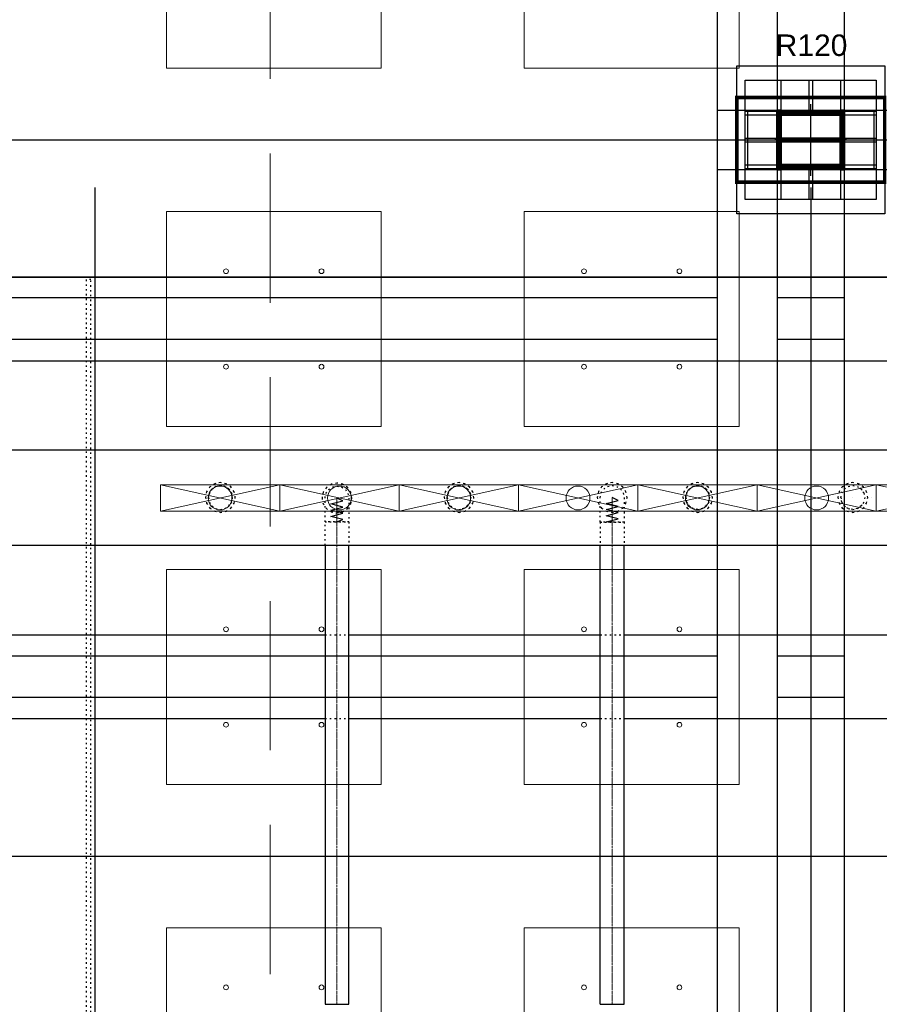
# Model space of a CAD drawing. Header units: centimetres. Extents: x -228435 to 46820, y -89367 to 152985.
# Tile 32 of 256: x -53169 to -45965, y 9758 to 18007. Entities that reach past the tile are written whole.
import ezdxf

# ---------------------------------------------------------------- set-up
doc = ezdxf.new("R2010")
doc.units = ezdxf.units.CM
doc.header["$LTSCALE"] = 50
for name, pattern in [('01-103-Went PP_poziom-0_5$0$DASHDOT', [25.4, 12.7, -6.35, 0, -6.35]), ('Balustrady$0$DASHED', [0.75, 0.5, -0.25]), ('CADVENT_CENTERLINE', [9.9, 7.4, -1, 0.5, -1]), ('CADVENT_HIDDEN', [0.8, 0.25, -0.55]), ('Kondygnacja  -0_5$0$HIDDEN', [9.525, 6.35, -3.175]), ('Kondygnacja  -0_5$0$HIDDEN2', [4.7625, 3.175, -1.5875]), ('Osie rzutów$0$DASHDOT2', [12.7, 6.35, -3.175, 0, -3.175])]:
    doc.linetypes.add(name, pattern=pattern)
doc.layers.get('0').update_dxf_attribs({"color": 8})
for name, color, linetype in [('01-103-Went PP_poziom-0_5$0$L_Nawiew', 250, 'Continuous'), ('01-103-Went PP_poziom-0_5$0$L_oś symetrii', 7, 'Continuous'), ('ARCH_WIDOK_KONSTRUKCJA', 8, 'Continuous'), ('bgde-nawiewEXP', 250, 'Continuous'), ('bgde-nawiewHIDDEN', 250, 'Continuous'), ('Kondygnacja  -0_5$0$ARCH_GK', 8, 'Continuous'), ('Kondygnacja  -0_5$0$ARCH_INFO_ODPORNOŚĆ OGNIOWA', 8, 'Continuous'), ('Kondygnacja  -0_5$0$ARCH_KONSTR_POWYŻEJ RZUTU', 8, 'Kondygnacja  -0_5$0$HIDDEN'), ('Kondygnacja  -0_5$0$ARCH_KONSTR_POWYŻEJ RZUTU_IST', 8, 'Kondygnacja  -0_5$0$HIDDEN2'), ('Kondygnacja  -0_5$0$ARCH_KONSTRUKCJA_NIEWIDOCZNA', 8, 'Continuous'), ('Kondygnacja  -0_5$0$ARCH_OKŁADZINA', 8, 'Continuous'), ('Kondygnacja  -0_5$0$ARCH_SŁUPY', 8, 'Continuous'), ('Osie rzutów$0$ARCH_INFO_OSIE_IST', 8, 'Osie rzutów$0$DASHDOT2'), ('Osie rzutów$0$ARCH_INFO_OSIE_OPISY_IST', 8, 'Continuous')]:
    doc.layers.add(name, color=color, linetype=linetype)
for name, color, linetype, lineweight in [('bgde-nawiewCEN', 7, 'Continuous', 13), ('bgde_nawiewnik', 11, 'Continuous', 5), ('SU Lampy kwadratowe  -05$0$ARCH_SUFITY_PODWIESZANE', 8, 'Continuous', 9)]:
    doc.layers.add(name, color=color, linetype=linetype, lineweight=lineweight)
doc.styles.add('Kondygnacja  -0_5$0$Arial', font='ARIAL.TTF')
pattern_1 = [(45, (-1133.3117, -3177.9858), (-0.6735192, 0.6735192), [])]

# ---------------------------------------------------------------- blocks, each defined once
blk = doc.blocks.new('Osie rzutów')
at = {"layer": 'Osie rzutów$0$ARCH_INFO_OSIE_IST', "ltscale": 10}
for p, q in [((6860, 12510), (6860, 4623.26)), ((7460, 12510), (7460, 4623.26)), ((7460, 6170), (7460, 6230)), ((4436.04, 6200), (15156.54, 6200)), ((7490, 6200), (7430, 6200)), ((4436.04, 5600), (15156.54, 5600))]:
    blk.add_line(p, q, dxfattribs=at)
blk = doc.blocks.new('SU Lampy kwadratowe  -05$0$moduł sufitu')
at = {"layer": 'SU Lampy kwadratowe  -05$0$ARCH_SUFITY_PODWIESZANE'}
for points in [[(60, -60), (240, -60), (240, -240), (60, -240)], [(360, -60), (540, -60), (540, -240), (360, -240)], [(60, -360), (240, -360), (240, -540), (60, -540)], [(360, -360), (540, -360), (540, -540), (360, -540)]]:
    blk.add_lwpolyline(points, close=True, dxfattribs=at)
for centre in [(110, -110), (190, -110), (410, -110), (490, -110), (110, -190), (190, -190), (410, -190), (490, -190), (110, -410), (190, -410), (410, -410), (490, -410), (110, -490), (190, -490), (410, -490), (490, -490)]:
    blk.add_circle(centre, 2, dxfattribs=at)
blk = doc.blocks.new('SU Lampy kwadratowe  -05')
at = {"layer": 'SU Lampy kwadratowe  -05$0$ARCH_SUFITY_PODWIESZANE'}
for p in [(6860, 6800), (6860, 6200), (6860, 5600)]:
    blk.add_blockref('SU Lampy kwadratowe  -05$0$moduł sufitu', p, dxfattribs=at)
blk = doc.blocks.new('Kondygnacja  -0_5$0$słup_prostokąt')
at = {"layer": 'Kondygnacja  -0_5$0$ARCH_SŁUPY', "lineweight": 40}
h = blk.add_hatch(dxfattribs=at)
h.set_pattern_fill('ANSI31', color=256, scale=0.3, style=0)
h.set_pattern_definition(pattern_1)
h.paths.add_polyline_path([(36, 34), (39, 34), (39, 84), (36, 84)])
h = blk.add_hatch(dxfattribs=at)
h.set_pattern_fill('ANSI31', color=256, scale=0.3, style=0)
h.set_pattern_definition(pattern_1)
h.paths.add_polyline_path([(89, 80), (89, 83), (39, 83), (39, 80)])
h = blk.add_hatch(dxfattribs=at)
h.set_pattern_fill('ANSI31', color=256, scale=0.3, style=0)
h.set_pattern_definition(pattern_1)
h.paths.add_polyline_path([(89, 34), (92, 34), (92, 84), (89, 84)])
h = blk.add_hatch(dxfattribs=at)
h.set_pattern_fill('ANSI31', color=256, scale=0.3, style=0)
h.set_pattern_definition(pattern_1)
h.paths.add_polyline_path([(89, 57.5), (89, 60.5), (39, 60.5), (39, 57.5)])
h = blk.add_hatch(dxfattribs=at)
h.set_pattern_fill('ANSI31', color=256, scale=0.3, style=0)
h.set_pattern_definition(pattern_1)
h.paths.add_polyline_path([(89, 35), (89, 38), (39, 38), (39, 35)])
at = {"layer": 'Kondygnacja  -0_5$0$ARCH_KONSTRUKCJA_NIEWIDOCZNA'}
blk.add_lwpolyline([(119, 109), (119, 9), (9, 9), (9, 109)], close=True, dxfattribs=at)
for points in [[(36, 109), (36, 84)], [(39, 109), (39, 84)], [(62.5, 109), (62.5, 83)], [(65.5, 109), (65.5, 83)], [(89, 109), (89, 84)], [(92, 109), (92, 84)], [(9, 83), (36, 83)], [(92, 83), (119, 83)], [(9, 80), (36, 80)], [(92, 80), (119, 80)], [(9, 60.5), (36, 60.5)], [(92, 60.5), (119, 60.5)], [(9, 57.5), (36, 57.5)], [(92, 57.5), (119, 57.5)], [(9, 38), (36, 38)], [(9, 35), (36, 35)], [(36, 34), (36, 9)], [(39, 34), (39, 9)], [(62.5, 35), (62.5, 9)], [(65.49, 35), (65.49, 9)], [(89, 34), (89, 9)], [(92, 38), (119, 38)], [(92, 35), (119, 35)], [(92, 34), (92, 9)]]:
    blk.add_lwpolyline(points, dxfattribs=at)
at = {"layer": 'Kondygnacja  -0_5$0$ARCH_OKŁADZINA'}
blk.add_lwpolyline([(2, 121), (126, 121), (126, -3), (2, -3)], close=True, dxfattribs=at)
at = {"layer": 'Kondygnacja  -0_5$0$ARCH_SŁUPY', "lineweight": 40}
for p, q in [((39, 60.5), (89, 60.5)), ((89, 57.5), (39, 57.5))]:
    blk.add_line(p, q, dxfattribs=at)
at = {"layer": 'Kondygnacja  -0_5$0$ARCH_SŁUPY', "lineweight": 30, "const_width": 3}
blk.add_lwpolyline([(2, 94.5), (126, 94.5), (126, 23.5), (2, 23.5)], close=True, dxfattribs=at)
at = {"layer": 'Kondygnacja  -0_5$0$ARCH_SŁUPY', "lineweight": 40}
for points in [[(36, 84), (39, 84), (39, 34), (36, 34)], [(89, 84), (92, 84), (92, 34), (89, 34)]]:
    blk.add_lwpolyline(points, close=True, dxfattribs=at)
for points in [[(89, 83), (39, 83)], [(39, 80), (89, 80)], [(89, 38), (39, 38)], [(39, 35), (89, 35)]]:
    blk.add_lwpolyline(points, dxfattribs=at)
blk = doc.blocks.new('Kondygnacja  -0_5$0$konstrukcja istniejąca -0.5')
at = {"layer": 'Kondygnacja  -0_5$0$ARCH_KONSTR_POWYŻEJ RZUTU_IST', "ltscale": 10}
for p, q in [((7432, 7375), (7432, 6225)), ((7432, 6175), (7432, 5025))]:
    blk.add_line(p, q, dxfattribs=at)
for points in [[(7382, 6225), (7382, 7375)], [(7488, 7375), (7488, 6225)], [(7538, 6175), (7382, 6175), (7382, 6225), (7538, 6225), (7538, 6175)], [(7382, 5025), (7382, 6175)], [(7488, 6175), (7488, 5025)], [(7382, 6032.89), (6338.46, 6032.89), (6338.46, 6067.89), (7382, 6067.89)], [(7432, 6067.89), (7488, 6067.89)], [(7488, 6032.89), (7432, 6032.89)], [(7382, 5732.89), (6338.46, 5732.89), (6338.46, 5767.89), (7382, 5767.89)], [(7432, 5767.89), (7488, 5767.89)], [(7488, 5732.89), (7432, 5732.89)]]:
    blk.add_lwpolyline(points, dxfattribs=at)
at = {"layer": 'Kondygnacja  -0_5$0$ARCH_KONSTR_POWYŻEJ RZUTU_IST', "ltscale": 10, "elevation": 0}
for points in [[(7407, 6225), (7407, 6175)], [(7513, 6225), (7513, 6175)]]:
    blk.add_lwpolyline(points, dxfattribs=at)
blk = doc.blocks.new('*U502')
at = {"layer": '01-103-Went PP_poziom-0_5$0$L_oś symetrii', "linetype": '01-103-Went PP_poziom-0_5$0$DASHDOT', "lineweight": -3}
blk.add_line((0, 0, 0), (0, 0), dxfattribs=at)
blk = doc.blocks.new('A$C066D7839')
at = {"layer": 'bgde_nawiewnik'}
for p, q in [((-50, -11.15), (-50, 11.15)), ((-50, 11.15), (50, 11.15)), ((-50, -11.15), (50, 11.15)), ((50, -11.15), (-50, 11.15)), ((50, 11.15), (50, -11.15)), ((50, -11.15), (-50, -11.15))]:
    blk.add_line(p, q, dxfattribs=at)
blk.add_circle((0, 0), 10, dxfattribs=at)

msp = doc.modelspace()

# ---------------------------------------------------------------- linework, layer by layer
at = {"linetype": 'Balustrady$0$DASHED', "lineweight": 20, "ltscale": 50}
msp.add_lwpolyline([(-53592.361, 52511.025), (-51070.214, 52511.025), (-51070.214, 5276.785), (-53592.361, 5276.785)], close=True, dxfattribs=at)
at = {"layer": 'ARCH_WIDOK_KONSTRUKCJA', "linetype": 'CADVENT_HIDDEN', "elevation": 0}
msp.add_lwpolyline([(-52572.2, 15829.984), (-52612.2, 15829.984), (-52612.2, 6169.984), (-52572.2, 6169.984)], close=True, dxfattribs=at)
at = {"layer": 'bgde-nawiewCEN', "linetype": 'CADVENT_CENTERLINE', "ltscale": 0.06}
for p, q in [((-50510.304, 13999.873), (-50510.304, 13999.399)), ((-50510.304, 13999.399), (-50510.304, 13998.273)), ((-50510.304, 13998.273), (-50510.304, 13996.081)), ((-50510.304, 13996.081), (-50510.304, 13992.466)), ((-50510.304, 13992.466), (-50510.304, 13987.073)), ((-50510.304, 13987.073), (-50510.304, 13979.547)), ((-50510.304, 13979.547), (-50510.304, 13969.532)), ((-50510.304, 13969.532), (-50510.304, 13956.673)), ((-50510.304, 13956.673), (-50510.304, 13940.614)), ((-48204.212, 14003.947), (-48204.212, 14003.459)), ((-48204.212, 14003.459), (-48204.212, 14002.301)), ((-48204.212, 14002.301), (-48204.212, 14000.045)), ((-48204.212, 14000.045), (-48204.212, 13996.326)), ((-48204.212, 13996.326), (-48204.212, 13990.778)), ((-48204.212, 13990.778), (-48204.212, 13983.036)), ((-48204.212, 13983.036), (-48204.212, 13972.732)), ((-48204.212, 13972.732), (-48204.212, 13959.503)), ((-48204.212, 13959.503), (-48204.212, 13942.981)), ((-48204.212, 13942.981), (-48204.212, 13922.801)), ((-50510.304, 13940.614), (-50510.304, 13920.999)), ((-50510.304, 13920.999), (-50510.304, 13897.473)), ((-50510.304, 13897.473), (-50510.304, 13869.681)), ((-50510.304, 13869.681), (-50510.304, 13818.569)), ((-48204.212, 13922.801), (-48204.212, 13898.597)), ((-48204.212, 13898.597), (-48204.212, 13870.004)), ((-48204.212, 13870.004), (-48204.212, 13817.421)), ((-50510.304, 13818.569), (-50510.304, 13799.873)), ((-50510.304, 9758.233), (-50510.304, 13799.873)), ((-48204.212, 13817.421), (-48204.212, 13798.186)), ((-48204.212, 9758.233), (-48204.212, 13798.186))]:
    msp.add_line(p, q, dxfattribs=at)
at = {"layer": 'bgde-nawiewEXP', "linetype": 'Continuous'}
for points in [[(-53927.061, 15850.001), (-25343.414, 15850.001), (-25343.414, 15150.001), (-25162.341, 15165.373), (-25012.266, 15210.898), (-24873.956, 15284.826), (-24752.726, 15384.317), (-24653.235, 15505.547), (-24579.307, 15643.857), (-24533.782, 15793.932), (-24518.41, 15974.997), (-25218.41, 15975.004), (-25220.331, 15930.495), (-25226.022, 15911.735), (-25235.264, 15894.446), (-25247.7, 15879.292), (-25262.855, 15866.855), (-25280.144, 15857.613), (-25298.904, 15851.922), (-25343.414, 15850.001)], [(-53927.061, 15150.001), (-25343.414, 15150.001), (-25343.414, 15850.001), (-53927.061, 15850.001)], [(-54602.061, 14403.947), (-12174.813, 14403.947), (-12174.813, 13603.947), (-12164.813, 13603.947), (-12164.813, 14403.947), (-12174.813, 14403.947), (-12174.813, 13603.947)], [(-54602.061, 13603.947), (-12174.813, 13603.947)], [(-50610.304, 13603.947), (-50610.304, 9758.233), (-50410.304, 9758.233), (-50410.304, 13603.947)], [(-48304.212, 9758.233), (-48104.212, 9758.233), (-48104.212, 13603.947)], [(-48304.212, 9758.233), (-48304.212, 13603.947)], [(-53927.061, 12853.743), (-50610.304, 12853.743)], [(-50410.304, 12853.743), (-48304.212, 12853.743)], [(-48104.212, 12853.743), (-44586.025, 12853.743)], [(-53927.061, 12153.743), (-50610.304, 12153.743)], [(-50410.304, 12153.743), (-48304.212, 12153.743)], [(-48104.212, 12153.743), (-21795.878, 12153.743)]]:
    msp.add_lwpolyline(points, dxfattribs=at)
at = {"layer": 'bgde-nawiewHIDDEN', "linetype": 'CADVENT_HIDDEN'}
for points in [[(-51612.264, 14003.947), (-51602.749, 13956.112), (-51575.652, 13915.559), (-51535.099, 13888.462), (-51487.264, 13878.947), (-51439.428, 13888.462), (-51398.875, 13915.559), (-51371.779, 13956.112), (-51362.264, 14003.947), (-51371.779, 14051.782), (-51398.875, 14092.335), (-51439.428, 14119.432), (-51487.264, 14128.947), (-51535.099, 14119.432), (-51575.652, 14092.335), (-51602.749, 14051.782)], [(-51612.264, 14003.947), (-51602.749, 13956.112), (-51575.652, 13915.559), (-51535.099, 13888.462), (-51487.264, 13878.947), (-51439.428, 13888.462), (-51398.875, 13915.559), (-51371.779, 13956.112), (-51362.264, 14003.947), (-51371.779, 14051.782), (-51398.875, 14092.335), (-51439.428, 14119.432), (-51487.264, 14128.947), (-51535.099, 14119.432), (-51575.652, 14092.335), (-51602.749, 14051.782)], [(-50635.304, 13999.873), (-50625.789, 13952.038), (-50598.692, 13911.485), (-50558.139, 13884.388), (-50510.304, 13874.873), (-50462.468, 13884.388), (-50421.915, 13911.485), (-50394.819, 13952.038), (-50385.304, 13999.873), (-50394.819, 14047.709), (-50421.915, 14088.261), (-50462.468, 14115.358), (-50510.304, 14124.873), (-50558.139, 14115.358), (-50598.692, 14088.261), (-50625.789, 14047.709)], [(-50635.304, 13999.873), (-50625.789, 13952.038), (-50598.692, 13911.485), (-50558.139, 13884.388), (-50510.304, 13874.873), (-50462.468, 13884.388), (-50421.915, 13911.485), (-50394.819, 13952.038), (-50385.304, 13999.873), (-50394.819, 14047.709), (-50421.915, 14088.261), (-50462.468, 14115.358), (-50510.304, 14124.873), (-50558.139, 14115.358), (-50598.692, 14088.261), (-50625.789, 14047.709)], [(-49612.264, 14003.947), (-49602.749, 13956.112), (-49575.652, 13915.559), (-49535.099, 13888.462), (-49487.264, 13878.947), (-49439.428, 13888.462), (-49398.875, 13915.559), (-49371.779, 13956.112), (-49362.264, 14003.947), (-49371.779, 14051.782), (-49398.875, 14092.335), (-49439.428, 14119.432), (-49487.264, 14128.947), (-49535.099, 14119.432), (-49575.652, 14092.335), (-49602.749, 14051.782)], [(-49612.264, 14003.947), (-49602.749, 13956.112), (-49575.652, 13915.559), (-49535.099, 13888.462), (-49487.264, 13878.947), (-49439.428, 13888.462), (-49398.875, 13915.559), (-49371.779, 13956.112), (-49362.264, 14003.947), (-49371.779, 14051.782), (-49398.875, 14092.335), (-49439.428, 14119.432), (-49487.264, 14128.947), (-49535.099, 14119.432), (-49575.652, 14092.335), (-49602.749, 14051.782)], [(-48329.212, 14003.947), (-48319.697, 13956.112), (-48292.6, 13915.559), (-48252.047, 13888.462), (-48204.212, 13878.947), (-48156.376, 13888.462), (-48115.823, 13915.559), (-48088.727, 13956.112), (-48079.212, 14003.947), (-48088.727, 14051.782), (-48115.823, 14092.335), (-48156.376, 14119.432), (-48204.212, 14128.947), (-48252.047, 14119.432), (-48292.6, 14092.335), (-48319.697, 14051.782)], [(-48329.212, 14003.947), (-48319.697, 13956.112), (-48292.6, 13915.559), (-48252.047, 13888.462), (-48204.212, 13878.947), (-48156.376, 13888.462), (-48115.823, 13915.559), (-48088.727, 13956.112), (-48079.212, 14003.947), (-48088.727, 14051.782), (-48115.823, 14092.335), (-48156.376, 14119.432), (-48204.212, 14128.947), (-48252.047, 14119.432), (-48292.6, 14092.335), (-48319.697, 14051.782)], [(-47612.264, 14003.947), (-47602.749, 13956.112), (-47575.652, 13915.559), (-47535.099, 13888.462), (-47487.264, 13878.947), (-47439.428, 13888.462), (-47398.875, 13915.559), (-47371.779, 13956.112), (-47362.264, 14003.947), (-47371.779, 14051.782), (-47398.875, 14092.335), (-47439.428, 14119.432), (-47487.264, 14128.947), (-47535.099, 14119.432), (-47575.652, 14092.335), (-47602.749, 14051.782)], [(-47612.264, 14003.947), (-47602.749, 13956.112), (-47575.652, 13915.559), (-47535.099, 13888.462), (-47487.264, 13878.947), (-47439.428, 13888.462), (-47398.875, 13915.559), (-47371.779, 13956.112), (-47362.264, 14003.947), (-47371.779, 14051.782), (-47398.875, 14092.335), (-47439.428, 14119.432), (-47487.264, 14128.947), (-47535.099, 14119.432), (-47575.652, 14092.335), (-47602.749, 14051.782)], [(-46312.264, 14003.947), (-46302.749, 13956.112), (-46275.652, 13915.559), (-46235.099, 13888.462), (-46187.264, 13878.947), (-46139.428, 13888.462), (-46098.875, 13915.559), (-46071.779, 13956.112), (-46062.264, 14003.947), (-46071.779, 14051.782), (-46098.875, 14092.335), (-46139.428, 14119.432), (-46187.264, 14128.947), (-46235.099, 14119.432), (-46275.652, 14092.335), (-46302.749, 14051.782)], [(-46312.264, 14003.947), (-46302.749, 13956.112), (-46275.652, 13915.559), (-46235.099, 13888.462), (-46187.264, 13878.947), (-46139.428, 13888.462), (-46098.875, 13915.559), (-46071.779, 13956.112), (-46062.264, 14003.947), (-46071.779, 14051.782), (-46098.875, 14092.335), (-46139.428, 14119.432), (-46187.264, 14128.947), (-46235.099, 14119.432), (-46275.652, 14092.335), (-46302.749, 14051.782)], [(-51587.264, 14003.947), (-51579.652, 13965.679), (-51557.974, 13933.236), (-51525.532, 13911.559), (-51487.264, 13903.947), (-51448.995, 13911.559), (-51416.553, 13933.236), (-51394.876, 13965.679), (-51387.264, 14003.947), (-51394.876, 14042.215), (-51416.553, 14074.658), (-51448.995, 14096.335), (-51487.264, 14103.947), (-51525.532, 14096.335), (-51557.974, 14074.658), (-51579.652, 14042.215)], [(-50610.304, 13799.873), (-50610.304, 13999.873), (-50602.692, 14038.141), (-50581.014, 14070.584), (-50548.572, 14092.261), (-50510.304, 14099.873), (-50472.035, 14092.261), (-50439.593, 14070.584), (-50417.916, 14038.141), (-50410.304, 13999.873), (-50410.304, 13799.873), (-50602.692, 13799.873)], [(-49587.264, 14003.947), (-49579.652, 13965.679), (-49557.974, 13933.236), (-49525.532, 13911.559), (-49487.264, 13903.947), (-49448.995, 13911.559), (-49416.553, 13933.236), (-49394.876, 13965.679), (-49387.264, 14003.947), (-49394.876, 14042.215), (-49416.553, 14074.658), (-49448.995, 14096.335), (-49487.264, 14103.947), (-49525.532, 14096.335), (-49557.974, 14074.658), (-49579.652, 14042.215)], [(-48304.212, 13798.186), (-48304.212, 14003.947), (-48296.6, 14042.215), (-48274.922, 14074.658), (-48242.48, 14096.335), (-48204.212, 14103.947), (-48165.943, 14096.335), (-48133.501, 14074.658), (-48111.824, 14042.215), (-48104.212, 14003.947), (-48104.212, 13798.186), (-48296.6, 13798.186)], [(-47587.264, 14003.947), (-47579.652, 13965.679), (-47557.974, 13933.236), (-47525.532, 13911.559), (-47487.264, 13903.947), (-47448.995, 13911.559), (-47416.553, 13933.236), (-47394.876, 13965.679), (-47387.264, 14003.947), (-47394.876, 14042.215), (-47416.553, 14074.658), (-47448.995, 14096.335), (-47487.264, 14103.947), (-47525.532, 14096.335), (-47557.974, 14074.658), (-47579.652, 14042.215)], [(-47587.264, 14003.947), (-47579.652, 14042.215), (-47557.974, 14074.658), (-47525.532, 14096.335), (-47487.264, 14103.947), (-47448.995, 14096.335), (-47416.553, 14074.658), (-47394.876, 14042.215), (-47387.264, 14003.947), (-47394.876, 13965.679), (-47416.553, 13933.236), (-47448.995, 13911.559), (-47487.264, 13903.947), (-47525.532, 13911.559), (-47557.974, 13933.236), (-47579.652, 13965.679)], [(-46287.264, 14003.947), (-46279.652, 14042.215), (-46257.974, 14074.658), (-46225.532, 14096.335), (-46187.264, 14103.947), (-46148.995, 14096.335), (-46116.553, 14074.658), (-46094.876, 14042.215), (-46087.264, 14003.947), (-46094.876, 13965.679), (-46116.553, 13933.236), (-46148.995, 13911.559), (-46187.264, 13903.947), (-46225.532, 13911.559), (-46257.974, 13933.236), (-46279.652, 13965.679)]]:
    msp.add_lwpolyline(points, close=True, dxfattribs=at)
for points in [[(-51587.264, 14003.947), (-51579.652, 14042.215), (-51557.974, 14074.658), (-51525.532, 14096.335), (-51487.264, 14103.947), (-51448.995, 14096.335), (-51416.553, 14074.658), (-51394.876, 14042.215), (-51416.553, 14074.658)], [(-51394.876, 14042.215), (-51387.264, 14003.947), (-51394.876, 13965.679), (-51416.553, 13933.236)], [(-49587.264, 14003.947), (-49579.652, 14042.215), (-49557.974, 14074.658), (-49525.532, 14096.335), (-49487.264, 14103.947), (-49448.995, 14096.335)], [(-49448.995, 14096.335), (-49487.264, 14103.947)], [(-49448.995, 14096.335), (-49416.553, 14074.658), (-49394.876, 14042.215), (-49387.264, 14003.947), (-49394.876, 13965.679), (-49416.553, 13933.236), (-49448.995, 13911.559), (-49487.264, 13903.947)], [(-46287.264, 14003.947), (-46279.652, 14042.215), (-46257.974, 14074.658), (-46225.532, 14096.335), (-46187.264, 14103.947), (-46148.995, 14096.335), (-46116.553, 14074.658)], [(-46116.553, 14074.658), (-46148.995, 14096.335)], [(-46116.553, 14074.658), (-46094.876, 14042.215)], [(-46094.876, 14042.215), (-46116.553, 14074.658)], [(-46094.876, 14042.215), (-46087.264, 14003.947), (-46094.876, 13965.679), (-46116.553, 13933.236)], [(-51587.264, 14003.947), (-51579.652, 13965.679), (-51557.974, 13933.236), (-51525.532, 13911.559), (-51487.264, 13903.947), (-51448.995, 13911.559), (-51416.553, 13933.236), (-51394.876, 13965.679)], [(-49587.264, 14003.947), (-49579.652, 13965.679), (-49557.974, 13933.236), (-49525.532, 13911.559), (-49487.264, 13903.947), (-49448.995, 13911.559)], [(-46287.264, 14003.947), (-46279.652, 13965.679), (-46257.974, 13933.236), (-46225.532, 13911.559), (-46187.264, 13903.947), (-46148.995, 13911.559), (-46116.553, 13933.236)], [(-46116.553, 13933.236), (-46094.876, 13965.679)], [(-46116.553, 13933.236), (-46148.995, 13911.559)], [(-50610.304, 13603.947), (-50610.304, 13799.873), (-50410.304, 13799.873), (-50410.304, 13603.947)], [(-48304.212, 13798.186), (-48104.212, 13798.186), (-48104.212, 13603.947)], [(-48304.212, 13798.186), (-48304.212, 13603.947)], [(-50610.304, 12853.743), (-50410.304, 12853.743)], [(-48304.212, 12853.743), (-48104.212, 12853.743)], [(-50610.304, 12153.743), (-50410.304, 12153.743)], [(-48304.212, 12153.743), (-48104.212, 12153.743)]]:
    msp.add_lwpolyline(points, dxfattribs=at)
at = {"layer": 'bgde-nawiewHIDDEN'}
for points in [[(-51487.264, 14003.947), (-51487.264, 14003.947)], [(-50510.304, 13799.873), (-50460.304, 13819.969), (-50560.304, 13846.065), (-50460.304, 13872.097), (-50560.304, 13898.358), (-50460.304, 13924.43), (-50560.304, 13949.85), (-50460.304, 13974.873), (-50510.304, 13999.873)], [(-49487.264, 14003.947), (-49487.264, 14003.947)], [(-48204.212, 13798.186), (-48254.212, 13799.955), (-48154.212, 13825.282), (-48254.212, 13851.346), (-48154.212, 13877.328), (-48254.212, 13902.41), (-48154.212, 13927.661), (-48254.212, 13953.365), (-48154.212, 13978.668), (-48204.212, 14003.947)], [(-47487.264, 14003.947), (-47487.264, 14003.947)], [(-46187.264, 14003.947), (-46187.264, 14003.947)]]:
    msp.add_lwpolyline(points, dxfattribs=at)
at = {"layer": 'Kondygnacja  -0_5$0$ARCH_GK', "linetype": 'Continuous', "lineweight": -3}
msp.add_line((-47160, 16950), (-47160, 17050), dxfattribs=at)

# ---------------------------------------------------------------- block references
at = {"layer": '01-103-Went PP_poziom-0_5$0$L_Nawiew', "xscale": 10, "yscale": 10, "zscale": 10}
for p in [(-51490.04, 14000, 1978.088), (-50490.04, 14000, 1978.088), (-49490.04, 14000, 1978.088), (-48490.04, 14000, 1978.088), (-47490.04, 14000, 1978.088), (-46490.04, 14000, 1978.088), (-45490.04, 14000, 1978.088)]:
    msp.add_blockref('A$C066D7839', p, dxfattribs=at)
at = {"layer": '01-103-Went PP_poziom-0_5$0$L_Nawiew', "extrusion": (0, -1, 2.22045e-16)}
for p in [(-51329.425, 80.137, -14003.965), (-50329.425, 80.137, -14003.965), (-49329.425, 80.137, -14003.965), (-47329.425, 80.137, -14003.965), (-46029.425, 80.137, -14003.965)]:
    msp.add_blockref('*U502', p, dxfattribs=at)
at = {"layer": 'Kondygnacja  -0_5$0$ARCH_KONSTR_POWYŻEJ RZUTU', "xscale": 10, "yscale": 10, "zscale": 10}
msp.add_blockref('Kondygnacja  -0_5$0$konstrukcja istniejąca -0.5', (-121140, -45000), dxfattribs=at)
at = {"layer": 'Kondygnacja  -0_5$0$ARCH_SŁUPY', "xscale": 10, "yscale": 10, "zscale": 10}
msp.add_blockref('Kondygnacja  -0_5$0$słup_prostokąt', (-47180, 16410), dxfattribs=at)
msp.add_blockref('Kondygnacja  -0_5$0$słup_prostokąt', (-47180, 16410), dxfattribs=at)
at = {"layer": 'Osie rzutów$0$ARCH_INFO_OSIE_OPISY_IST', "xscale": 10, "yscale": 10, "zscale": 10}
msp.add_blockref('Osie rzutów', (-121140, -45000), dxfattribs=at)
at = {"layer": 'SU Lampy kwadratowe  -05$0$ARCH_SUFITY_PODWIESZANE', "xscale": 10, "yscale": 10, "zscale": 10}
msp.add_blockref('SU Lampy kwadratowe  -05', (-121140, -45000), dxfattribs=at)

# ---------------------------------------------------------------- texts
at = {"layer": 'Kondygnacja  -0_5$0$ARCH_INFO_ODPORNOŚĆ OGNIOWA', "insert": (-46532.905, 17941.838), "char_height": 180, "width": 533.32525, "attachment_point": 5, "style": 'Kondygnacja  -0_5$0$Arial'}
msp.add_mtext('\\PR120', dxfattribs=at)
msp.add_mtext('\\PR120', dxfattribs=at)

doc.saveas('drawing.dxf')
